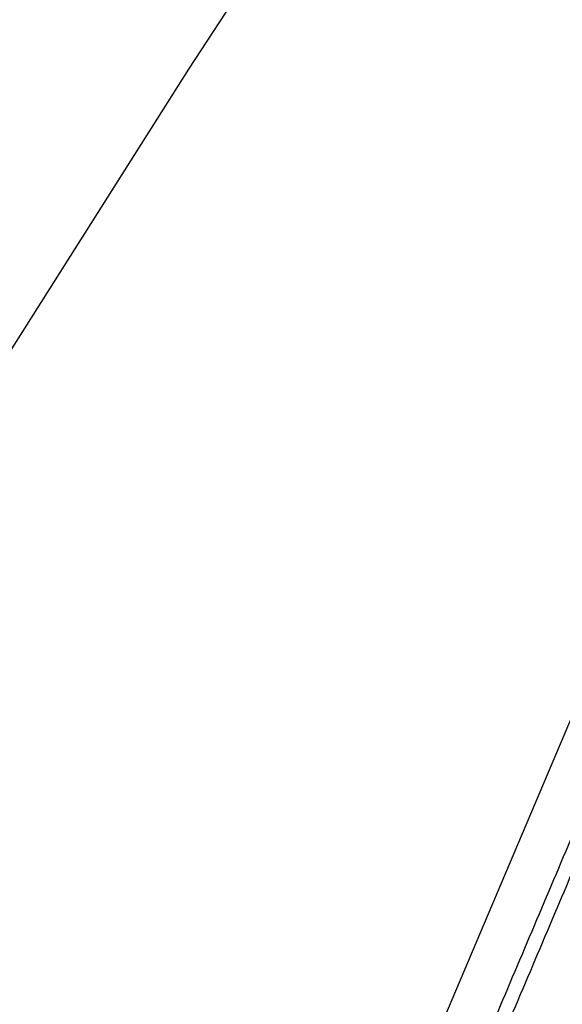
# Model space of a CAD drawing. Header units: millimetres. Extents: x 789 to 1209, y 393 to 987.
# Tile 24 of 37: x 878 to 891, y 906 to 931. Entities that reach past the tile are written whole.
import ezdxf

# ---------------------------------------------------------------- set-up
doc = ezdxf.new("R2010")
doc.units = ezdxf.units.MM
doc.header["$LTSCALE"] = 0.1

msp = doc.modelspace()

# ---------------------------------------------------------------- linework, layer by layer
at = {"color": 7, "linetype": 'Continuous'}
msp.add_line((891.6696, 913.1994), (889.4123, 907.8777), dxfattribs=at)
for points in [[(861.4993, 795.5012), (862.2632, 808.132), (862.8668, 819.7234), (863.2597, 830.2362), (863.4816, 839.8625), (863.5748, 848.7327), (863.5497, 856.9628), (863.401, 864.6519), (863.1191, 871.8304), (862.724, 878.5391), (862.4183, 884.8507), (862.7902, 890.9567), (864.2515, 896.9749), (866.6281, 902.9886), (869.6891, 909.1704), (873.3126, 915.6188), (877.3992, 922.3789), (881.925, 929.5324), (886.9289, 937.179), (892.2978, 945.1992)], [(889.4123, 907.8777), (887.2843, 902.8576), (885.2629, 898.103)]]:
    msp.add_lwpolyline(points, dxfattribs=at)
for points, knots in [([(884.5962, 893.4977), (885.2712, 895.0717), (886.5977, 898.206), (888.5921, 902.8859), (890.5647, 907.5422), (893.1935, 913.7397), (896.4848, 921.4854), (899.116, 927.6836), (900.429, 930.7848)], [0, 0, 0, 0, 0.1268297, 0.2520511, 0.3767373, 0.5013279, 0.7506014, 1, 1, 1, 1]), ([(884.9449, 893.4058), (885.6138, 894.9653), (886.9313, 898.0815), (888.9192, 902.7419), (890.8903, 907.3936), (893.5188, 913.5905), (896.8091, 921.3352), (899.4397, 927.5323), (900.7525, 930.6325)], [0, 0, 0, 0, 0.1258686, 0.250961, 0.3758275, 0.5006173, 0.750267, 1, 1, 1, 1])]:
    msp.add_open_spline(points, degree=3, knots=knots, dxfattribs=at)

doc.saveas('drawing.dxf')
